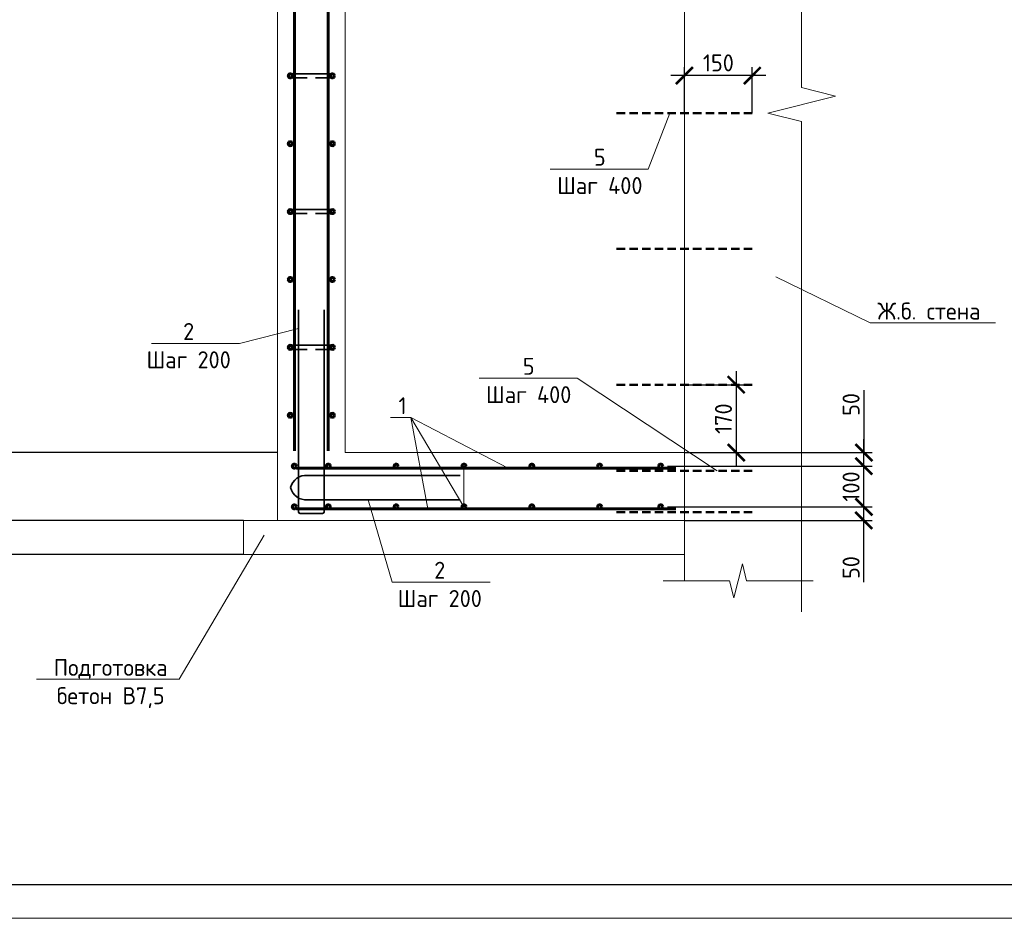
# Model space of a CAD drawing. Header units: millimetres. Extents: x 130535 to 1380046, y -52734 to 121434.
# Tile 59 of 64: x 749881 to 764394, y -7790 to 5448. Entities that reach past the tile are written whole.
import ezdxf
from ezdxf import colors
from ezdxf.entities.mleader import LeaderData, LeaderLine
from ezdxf.math import Vec2, Vec3

# ---------------------------------------------------------------- set-up
doc = ezdxf.new("R2010")
doc.units = ezdxf.units.MM
doc.linetypes.add('DASHED2', pattern=[0.375, 0.25, -0.125])
doc.layers.get('DEFPOINTS').update_dxf_attribs({"color": 1, "lineweight": 0})
for name, color, linetype, lineweight in [('Основная 0.35', 200, 'Continuous', 35), ('Основная 0.60', 142, 'Continuous', 60), ('РАЗМЕРЫ', 1, 'Continuous', 9), ('Символы 0.20', 1, 'Continuous', 20), ('Тонкая', 81, 'Continuous', 20), ('Тонкая 0.20', 30, 'Continuous', 20), ('ТОНКИЕ', 7, 'Continuous', 9)]:
    doc.layers.add(name, color=color, linetype=linetype, lineweight=lineweight)
doc.layers.add('ТОЛСТЫЕ_ОСНОВНЫЕ', color=6, linetype='Continuous')
doc.styles.add('GOST-2.304_Type-B', font='GOST Common.ttf')
doc.dimstyles.new('СПДС', dxfattribs={"dimscale": 100, "dimtxt": 2.5, "dimasz": 2.5, "dimexe": 1.25, "dimexo": 0, "dimtad": 1, "dimdec": 0, "dimtxsty": 'GOST-2.304_Type-B', "dimblk": 'ARCHTICK', "dimcen": 2.5, "dimdle": 2, "dimadec": 0, "dimazin": 2, "dimtfac": 0.75, "dimtdec": 0, "dimtmove": 1, "dimatfit": 3, "dimfxl": 1, "dimtolj": 1, "dimarcsym": 1})

# ---------------------------------------------------------------- blocks, each defined once
blk = doc.blocks.new('*U5')
at = {"layer": 'ТОЛСТЫЕ_ОСНОВНЫЕ', "color": 6}
blk.add_lwpolyline([(20, 5), (589, 5), (589, 415), (20, 415)], close=True, dxfattribs=at)
at = {"layer": 'ТОНКИЕ'}
blk.add_lwpolyline([(0, 0), (594, 0), (594, 420), (0, 420)], close=True, dxfattribs=at)
blk = doc.blocks.new('_None')
blk = doc.blocks.new('_ArchTick')
at = {"color": 0, "linetype": 'ByBlock', "const_width": 0.15}
blk.add_lwpolyline([(-0.5, -0.5), (0.5, 0.5)], dxfattribs=at)
blk = doc.blocks.new('*D523')
at = {"layer": 'DEFPOINTS', "color": 0, "linetype": 'Continuous', "lineweight": 0, "transparency": 16777216}
for p in [(759429, -1729), (762323, -1729), (759679, -1929)]:
    blk.add_point(p, dxfattribs=at)
at = {"layer": 'РАЗМЕРЫ', "color": 0, "linetype": 'Continuous', "lineweight": -2, "transparency": 16777216}
for p, q in [((762323, -2129), (762323, -1529)), ((759429, -1729), (762448, -1729)), ((759679, -1929), (762448, -1929)), ((762323, -2836), (762323, -1929))]:
    blk.add_line(p, q, dxfattribs=at)
at = {"layer": 'РАЗМЕРЫ', "color": 0, "linetype": 'Continuous', "lineweight": -2, "transparency": 16777216, "xscale": 250, "yscale": 250, "zscale": 250}
for p, rotation in [((762323, -1729), 90), ((762323, -1929), 270)]:
    blk.add_blockref('_ArchTick', p, dxfattribs=dict(at, rotation=rotation))
at = {"layer": 'РАЗМЕРЫ', "color": 0, "linetype": 'Continuous', "lineweight": 0, "transparency": 16777216, "insert": (762135, -2623), "char_height": 250, "attachment_point": 5, "rotation": 90, "style": 'GOST-2.304_Type-B'}
blk.add_mtext('\\A1;50', dxfattribs=at)
blk = doc.blocks.new('*D524')
at = {"layer": 'DEFPOINTS', "color": 0, "linetype": 'Continuous', "lineweight": 0, "transparency": 16777216}
for p in [(759429, -1129), (762323, -1129), (759429, -1729)]:
    blk.add_point(p, dxfattribs=at)
at = {"layer": 'РАЗМЕРЫ', "color": 0, "linetype": 'Continuous', "lineweight": -2, "transparency": 16777216}
for p, q in [((762323, -1929), (762323, -929)), ((759429, -1129), (762448, -1129)), ((759429, -1729), (762448, -1729))]:
    blk.add_line(p, q, dxfattribs=at)
at = {"layer": 'РАЗМЕРЫ', "color": 0, "linetype": 'Continuous', "lineweight": -2, "transparency": 16777216, "xscale": 250, "yscale": 250, "zscale": 250}
for p, rotation in [((762323, -1129), 90), ((762323, -1729), 270)]:
    blk.add_blockref('_ArchTick', p, dxfattribs=dict(at, rotation=rotation))
at = {"layer": 'РАЗМЕРЫ', "color": 0, "linetype": 'Continuous', "lineweight": 0, "transparency": 16777216, "insert": (762135, -1429), "char_height": 250, "attachment_point": 5, "rotation": 90, "style": 'GOST-2.304_Type-B'}
blk.add_mtext('\\A1;100', dxfattribs=at)
blk = doc.blocks.new('*D525')
at = {"layer": 'DEFPOINTS', "color": 0, "linetype": 'Continuous', "lineweight": 0, "transparency": 16777216}
for p in [(759679, -929), (762323, -929), (759429, -1129)]:
    blk.add_point(p, dxfattribs=at)
at = {"layer": 'РАЗМЕРЫ', "color": 0, "linetype": 'Continuous', "lineweight": -2, "transparency": 16777216}
for p, q in [((762323, -8), (762323, -929)), ((762323, -1329), (762323, -729)), ((759679, -929), (762448, -929)), ((759429, -1129), (762448, -1129))]:
    blk.add_line(p, q, dxfattribs=at)
at = {"layer": 'РАЗМЕРЫ', "color": 0, "linetype": 'Continuous', "lineweight": -2, "transparency": 16777216, "xscale": 250, "yscale": 250, "zscale": 250}
for p, rotation in [((762323, -929), 90), ((762323, -1129), 270)]:
    blk.add_blockref('_ArchTick', p, dxfattribs=dict(at, rotation=rotation))
at = {"layer": 'РАЗМЕРЫ', "color": 0, "linetype": 'Continuous', "lineweight": 0, "transparency": 16777216, "insert": (762135, -220), "char_height": 250, "attachment_point": 5, "rotation": 90, "style": 'GOST-2.304_Type-B'}
blk.add_mtext('\\A1;50', dxfattribs=at)
blk = doc.blocks.new('*D531')
at = {"layer": 'DEFPOINTS', "color": 0, "linetype": 'Continuous', "lineweight": 0, "transparency": 16777216}
for p in [(749310, -1929), (753179, -1929), (753179, -2429)]:
    blk.add_point(p, dxfattribs=at)
at = {"layer": 'РАЗМЕРЫ', "color": 0, "linetype": 'Continuous', "lineweight": -2, "transparency": 16777216}
for p, q in [((749310, -2629), (749310, -1729)), ((753179, -1929), (749185, -1929)), ((753179, -2429), (749185, -2429)), ((749310, -3756), (749310, -2429))]:
    blk.add_line(p, q, dxfattribs=at)
at = {"layer": 'РАЗМЕРЫ', "color": 0, "linetype": 'Continuous', "lineweight": -2, "transparency": 16777216, "xscale": 250, "yscale": 250, "zscale": 250}
for p, rotation in [((749310, -1929), 90), ((749310, -2429), 270)]:
    blk.add_blockref('_ArchTick', p, dxfattribs=dict(at, rotation=rotation))
at = {"layer": 'РАЗМЕРЫ', "color": 0, "linetype": 'Continuous', "lineweight": 0, "transparency": 16777216, "insert": (749122, -3481), "char_height": 250, "attachment_point": 5, "rotation": 90, "style": 'GOST-2.304_Type-B'}
blk.add_mtext('\\A1;100', dxfattribs=at)
blk = doc.blocks.new('*D532')
at = {"layer": 'DEFPOINTS', "color": 0, "linetype": 'Continuous', "lineweight": 0, "transparency": 16777216}
for p in [(749310, -929), (753679, -929), (753179, -1929)]:
    blk.add_point(p, dxfattribs=at)
at = {"layer": 'РАЗМЕРЫ', "color": 0, "linetype": 'Continuous', "lineweight": -2, "transparency": 16777216}
for p, q in [((749310, -2129), (749310, -729)), ((753679, -929), (749185, -929)), ((753179, -1929), (749185, -1929))]:
    blk.add_line(p, q, dxfattribs=at)
at = {"layer": 'РАЗМЕРЫ', "color": 0, "linetype": 'Continuous', "lineweight": -2, "transparency": 16777216, "xscale": 250, "yscale": 250, "zscale": 250}
for p, rotation in [((749310, -929), 90), ((749310, -1929), 270)]:
    blk.add_blockref('_ArchTick', p, dxfattribs=dict(at, rotation=rotation))
at = {"layer": 'РАЗМЕРЫ', "color": 0, "linetype": 'Continuous', "lineweight": 0, "transparency": 16777216, "insert": (749122, -1429), "char_height": 250, "attachment_point": 5, "rotation": 90, "style": 'GOST-2.304_Type-B'}
blk.add_mtext('\\A1;200', dxfattribs=at)
blk = doc.blocks.new('*D535')
at = {"layer": 'DEFPOINTS', "color": 0, "linetype": 'Continuous', "lineweight": 0, "transparency": 16777216}
for p in [(749310, 10571), (753679, 10571), (749561, -929)]:
    blk.add_point(p, dxfattribs=at)
at = {"layer": 'РАЗМЕРЫ', "color": 0, "linetype": 'Continuous', "lineweight": -2, "transparency": 16777216}
for p, q in [((749310, -1129), (749310, 10771)), ((753679, 10571), (749185, 10571)), ((749561, -929), (749185, -929))]:
    blk.add_line(p, q, dxfattribs=at)
at = {"layer": 'РАЗМЕРЫ', "color": 0, "linetype": 'Continuous', "lineweight": -2, "transparency": 16777216, "xscale": 250, "yscale": 250, "zscale": 250}
for p, rotation in [((749310, 10571), 90), ((749310, -929), 270)]:
    blk.add_blockref('_ArchTick', p, dxfattribs=dict(at, rotation=rotation))
at = {"layer": 'РАЗМЕРЫ', "color": 0, "linetype": 'Continuous', "lineweight": 0, "transparency": 16777216, "insert": (749122, 4821), "char_height": 250, "attachment_point": 5, "rotation": 90, "style": 'GOST-2.304_Type-B'}
blk.add_mtext('\\A1;2300', dxfattribs=at)
blk = doc.blocks.new('*D514')
at = {"layer": 'DEFPOINTS', "color": 0, "linetype": 'Continuous', "lineweight": 0, "transparency": 16777216}
for p in [(759679, 4625), (759679, 4071), (760679, 4071)]:
    blk.add_point(p, dxfattribs=at)
at = {"layer": 'РАЗМЕРЫ', "color": 0, "linetype": 'Continuous', "lineweight": -2, "transparency": 16777216}
for p, q in [((759679, 4071), (759679, 4750)), ((760679, 4071), (760679, 4750)), ((760879, 4625), (759479, 4625))]:
    blk.add_line(p, q, dxfattribs=at)
at = {"layer": 'РАЗМЕРЫ', "color": 0, "linetype": 'Continuous', "lineweight": -2, "transparency": 16777216, "xscale": 250, "yscale": 250, "zscale": 250, "rotation": 180}
blk.add_blockref('_ArchTick', (759679, 4625), dxfattribs=at)
at = {"layer": 'РАЗМЕРЫ', "color": 0, "linetype": 'Continuous', "lineweight": -2, "transparency": 16777216, "xscale": 250, "yscale": 250, "zscale": 250}
blk.add_blockref('_ArchTick', (760679, 4625), dxfattribs=at)
at = {"layer": 'РАЗМЕРЫ', "color": 0, "linetype": 'Continuous', "lineweight": 0, "transparency": 16777216, "insert": (760179, 4812), "char_height": 250, "attachment_point": 5, "style": 'GOST-2.304_Type-B'}
blk.add_mtext('\\A1;150', dxfattribs=at)
blk = doc.blocks.new('*D570')
at = {"layer": 'DEFPOINTS', "color": 0, "linetype": 'Continuous', "lineweight": 0, "transparency": 16777216}
for p in [(759679, 71), (759679, -929), (760442, -929)]:
    blk.add_point(p, dxfattribs=at)
at = {"layer": 'РАЗМЕРЫ', "color": 0, "linetype": 'Continuous', "lineweight": -2, "transparency": 16777216}
for p, q in [((760442, 271), (760442, -1129)), ((759679, 71), (760567, 71)), ((759679, -929), (760567, -929))]:
    blk.add_line(p, q, dxfattribs=at)
at = {"layer": 'РАЗМЕРЫ', "color": 0, "linetype": 'Continuous', "lineweight": -2, "transparency": 16777216, "xscale": 250, "yscale": 250, "zscale": 250}
for p, rotation in [((760442, 71), 90), ((760442, -929), 270)]:
    blk.add_blockref('_ArchTick', p, dxfattribs=dict(at, rotation=rotation))
at = {"layer": 'РАЗМЕРЫ', "color": 0, "linetype": 'Continuous', "lineweight": 0, "transparency": 16777216, "insert": (760254, -429), "char_height": 250, "attachment_point": 5, "rotation": 90, "style": 'GOST-2.304_Type-B'}
blk.add_mtext('\\A1;170', dxfattribs=at)

msp = doc.modelspace()

# ---------------------------------------------------------------- linework, layer by layer
at = {"linetype": 'DASHED2', "lineweight": 50, "ltscale": 500}
for p, q in [((760679.5, 4071.3), (758679.5, 4071.3)), ((760679.5, 2071.3), (758679.5, 2071.3)), ((760679.5, 71.3), (758679.5, 71.3)), ((760679.5, -1198.8), (758679.5, -1198.8)), ((760679.5, -1808.8), (758679.5, -1808.8))]:
    msp.add_line(p, q, dxfattribs=at)
at = {"linetype": 'ByBlock', "lineweight": 20, "ltscale": 0.5}
msp.add_lwpolyline([(761406.3, 11373.7), (761406.3, 4448.7), (761906.3, 4323.7), (760906.3, 4073.7), (761406.3, 3948.7), (761406.3, -3276.3)], dxfattribs=at)
at = {"layer": 'Основная 0.35'}
for p, q in [((753869.5, 4651.2), (754489.5, 4651.2)), ((753869.5, 4591.2), (754119.5, 4591.2)), ((754489.5, 4591.2), (754239.5, 4591.2)), ((753869.5, 2651.2), (754489.5, 2651.2)), ((753869.5, 2591.2), (754119.5, 2591.2)), ((754489.5, 2591.2), (754239.5, 2591.2)), ((753989.5, -1800.8), (753989.5, 1174.2)), ((754369.5, -1800.8), (754369.5, 1174.2)), ((753869.5, 651.2), (754489.5, 651.2)), ((753869.5, 591.2), (754119.5, 591.2)), ((754489.5, 591.2), (754239.5, 591.2)), ((756375.1, -1264.5), (754125.1, -1264.5)), ((756375.1, -1625.1), (754125.1, -1625.1)), ((754344.5, -1825.8), (754014.5, -1825.8))]:
    msp.add_line(p, q, dxfattribs=at)
for centre, radius, start, end in [((753869.5, 4621.2), 30, 90, 270), ((754489.5, 4621.2), 30, 270, 90), ((753869.5, 2621.2), 30, 90, 270), ((754489.5, 2621.2), 30, 270, 90), ((753869.5, 621.2), 30, 90, 270), ((754489.5, 621.2), 30, 270, 90), ((754102.5, -1496.5), 233.1, 84.44835, 167.41224), ((754102.5, -1393.1), 233.1, 192.58776, 275.55165), ((754014.5, -1800.8), 25, 180, 270), ((754344.5, -1800.8), 25, 270, 0)]:
    msp.add_arc(centre, radius, start, end, dxfattribs=at)
at = {"layer": 'Основная 0.60'}
for p, q in [((753929.5, -903.8), (753929.5, 10446.2)), ((754429.5, -903.8), (754429.5, 10446.2)), ((753963.3, -1158.8), (759554.5, -1158.8)), ((753963.3, -1758.8), (759554.5, -1758.8))]:
    msp.add_line(p, q, dxfattribs=at)
for centre in [(753869.5, 4621.2), (754489.5, 4621.2), (753869.5, 3621.2), (754489.5, 3621.2), (753869.5, 2621.2), (754489.5, 2621.2), (753869.5, 1621.2), (754489.5, 1621.2), (753869.5, 621.2), (754489.5, 621.2), (753869.5, -378.8), (754489.5, -378.8), (753929.5, -1128.8), (754429.5, -1128.8), (755429.5, -1128.8), (756429.5, -1128.8), (757429.5, -1128.8), (758429.5, -1128.8), (759329.5, -1128.8), (753929.5, -1728.8), (754429.5, -1728.8), (755429.5, -1728.8), (756429.5, -1728.8), (757429.5, -1728.8), (758429.5, -1728.8), (759329.5, -1728.8)]:
    msp.add_circle(centre, 30, dxfattribs=at)
at = {"layer": 'РАЗМЕРЫ', "linetype": 'Continuous', "lineweight": 0}
for q in [(755897.5, -1758.8), (757079.6, -1158.8)]:
    msp.add_line((755647.9, -412.9), q, dxfattribs=at)
at = {"layer": 'Символы 0.20'}
msp.add_line((753118.8, 679.9), (753018.8, 679.9), dxfattribs=at)
for points in [[(753989.5, 897.6), (753118.8, 679.9)], [(753018.8, 679.9), (751824.2, 679.9)]]:
    msp.add_lwpolyline(points, dxfattribs=at)
at = {"layer": 'Тонкая'}
msp.add_lwpolyline([(761575.1, -2817.4), (761425.1, -2817.4), (760595.6, -2817.4), (760533.1, -2567.4), (760408.1, -3067.4), (760345.6, -2817.4), (759516, -2817.4), (759366, -2817.4)], dxfattribs=at)
at = {"layer": 'Тонкая 0.20'}
for p, q in [((759679.5, 11123.7), (759679.5, -2817.4)), ((753679.5, 10571.2), (753679.5, -903.8)), ((754679.5, -903.8), (754679.5, 10571.2)), ((753679.5, 5235.8), (753679.5, -1928.8)), ((754679.5, -928.8), (754679.5, 5235.8)), ((759679.5, -928.8), (754679.5, -928.8)), ((759679.5, -1928.8), (759679.5, -928.8)), ((752179.5, -1928.8), (751679.5, -1928.8)), ((753179.5, -1928.8), (759679.5, -1928.8)), ((753179.5, -1928.8), (753179.5, -2428.8)), ((753179.5, -2428.8), (759679.5, -2428.8))]:
    msp.add_line(p, q, dxfattribs=at)

# ---------------------------------------------------------------- block references
at = {"xscale": 100, "yscale": 100, "zscale": 100}
msp.add_blockref('*U5', (743311.9, -7790.1), dxfattribs=at)

# ---------------------------------------------------------------- texts
at = {"layer": 'Символы 0.20', "insert": (752371.7, 979.9), "char_height": 250, "attachment_point": 2, "style": 'GOST-2.304_Type-B'}
msp.add_mtext('2\\PШаг 200', dxfattribs=at)

# ---------------------------------------------------------------- dimensions: what is measured, and where the dimension line sits
at = {"layer": 'РАЗМЕРЫ', "color": 3, "linetype": 'Continuous', "lineweight": 0}
for base, p1, p2, picture, middle in [((749309.7, 10571.2), (749560.6, -928.8), (753679.5, 10571.2), '*D535', (749122.2, 4821.2)), ((749309.7, -928.8), (753179.5, -1928.8), (753679.5, -928.8), '*D532', (749122.2, -1428.8))]:
    dim = msp.add_linear_dim(base=base, p1=p1, p2=p2, angle=90, dimstyle='СПДС', override={"dimlfac": 0.2}, dxfattribs=at)
    dim.commit()
    dim.dimension.update_dxf_attribs({"geometry": picture, "text_midpoint": middle})
at = {"layer": 'РАЗМЕРЫ', "linetype": 'Continuous', "lineweight": 0}
for base, p1, p2, angle, text, picture, middle in [((759679.5, 4624.9), (760679.5, 4071.3), (759679.5, 4071.3), 180, '150', '*D514', (760179.5, 4812.4)), ((760442, -928.8), (759679.5, 71.3), (759679.5, -928.8), 90, '170', '*D570', (760254.5, -428.7))]:
    dim = msp.add_linear_dim(base=base, p1=p1, p2=p2, angle=angle, text=text, dimstyle='СПДС', dxfattribs=at)
    dim.commit()
    dim.dimension.update_dxf_attribs({"geometry": picture, "text_midpoint": middle})
at = {"layer": 'РАЗМЕРЫ', "color": 3, "linetype": 'Continuous', "lineweight": 0}
for base, p1, p2, picture, middle in [((762322.6, -928.8), (759429.5, -1128.8), (759679.5, -928.8), '*D525', (762341.4, -220.3)), ((762322.6, -1728.8), (759679.5, -1928.8), (759429.5, -1728.8), '*D523', (762271, -2623.4))]:
    dim = msp.add_linear_dim(base=base, p1=p1, p2=p2, angle=90, text='50', dimstyle='СПДС', override={"dimlfac": 0.2}, dxfattribs=at)
    dim.commit()
    dim.dimension.update_dxf_attribs({"geometry": picture, "text_midpoint": middle, "dimtype": 160})
dim = msp.add_linear_dim(base=(762322.6, -1128.8), p1=(759429.5, -1728.8), p2=(759429.5, -1128.8), angle=90, text='100', dimstyle='СПДС', override={"dimlfac": 0.2}, dxfattribs=at)
dim.commit()
dim.dimension.update_dxf_attribs({"geometry": '*D524', "text_midpoint": (762135.1, -1428.8)})
dim = msp.add_linear_dim(base=(749309.7, -1928.8), p1=(753179.5, -2428.8), p2=(753179.5, -1928.8), angle=90, dimstyle='СПДС', override={"dimlfac": 0.2}, dxfattribs=at)
dim.commit()
dim.dimension.update_dxf_attribs({"geometry": '*D531', "text_midpoint": (749065.8, -3481.1), "dimtype": 160})

# ---------------------------------------------------------------- leaders
at = {"layer": 'Символы 0.20'}
ml = msp.add_multileader_mtext('Standard', dxfattribs=at)
ml.set_content('5\\PШаг 400', color=256, style='GOST-2.304_Type-B')
ml.set_leader_properties(color=256, linetype='ByLayer', lineweight=-1)
ml.set_arrow_properties(name='NONE')
ml.build(insert=Vec2(0, 0))
ml.multileader.update_dxf_attribs({"text_left_attachment_type": 6, "text_right_attachment_type": 6, "dogleg_length": 1, "arrow_head_size": 18, "scale": 20})
ctx = ml.context
ctx.base_point, ctx.scale, ctx.char_height, ctx.arrow_head_size, ctx.landing_gap_size, ctx.plane_origin = Vec3(757817.5, 3246.7), 20, 250, 18, 9, Vec3(759896.8, 3371.3)
ctx.left_attachment, ctx.right_attachment, ctx.text_align_type = 6, 6, 1
notes = []
notes.append((ctx, [(0, (1, 1, 0), (759146.1, 3246.7), (-1, 0), 100, [(0, [(759461.9, 4071.3)], 0, [])])]))
ctx.mtext.insert, ctx.mtext.alignment, ctx.mtext.flow_direction = Vec3(758431.8, 3546.7), 2, 5
ml = msp.add_multileader_mtext('Standard', dxfattribs=at)
ml.set_content('Ж.б. стена', color=256, style='GOST-2.304_Type-B')
ml.set_leader_properties(color=256, linetype='ByLayer', lineweight=-1)
ml.set_arrow_properties(name='NONE')
ml.build(insert=Vec2(0, 0))
ml.multileader.update_dxf_attribs({"text_left_attachment_type": 6, "text_right_attachment_type": 6, "dogleg_length": 1, "arrow_head_size": 18, "scale": 20})
ctx = ml.context
ctx.base_point, ctx.scale, ctx.char_height, ctx.arrow_head_size, ctx.landing_gap_size, ctx.plane_origin = Vec3(762514.3, 980.8), 20, 250, 18, 9, Vec3(762035.3, 673.1)
ctx.left_attachment, ctx.right_attachment = 6, 6
notes.append((ctx, [(0, (1, 1, 0), (762414.3, 980.8), (1, 0), 100, [(0, [(761024.6, 1658.5)], 0, [])])]))
ctx.mtext.insert, ctx.mtext.flow_direction = Vec3(762523.3, 1280.8), 5
ml = msp.add_multileader_mtext('Standard', dxfattribs=at)
ml.set_content('5\\PШаг 400', color=256, style='GOST-2.304_Type-B')
ml.set_leader_properties(color=256, linetype='ByLayer', lineweight=-1)
ml.set_arrow_properties(name='NONE')
ml.build(insert=Vec2(0, 0))
ml.multileader.update_dxf_attribs({"text_left_attachment_type": 6, "text_right_attachment_type": 6, "dogleg_length": 1, "arrow_head_size": 18, "scale": 20})
ctx = ml.context
ctx.base_point, ctx.scale, ctx.char_height, ctx.arrow_head_size, ctx.landing_gap_size, ctx.plane_origin = Vec3(756769.1, 166.5), 20, 250, 18, 9, Vec3(758848.4, 291.1)
ctx.left_attachment, ctx.right_attachment, ctx.text_align_type = 6, 6, 1
notes.append((ctx, [(0, (1, 1, 0), (758097.7, 166.5), (-1, 0), 100, [(0, [(760161.2, -1198.8)], 0, [])])]))
ctx.mtext.insert, ctx.mtext.alignment, ctx.mtext.flow_direction = Vec3(757383.4, 466.5), 2, 5
ml = msp.add_multileader_mtext('Standard', dxfattribs=at)
ml.set_content('1', color=256, style='GOST-2.304_Type-B')
ml.set_leader_properties(color=256, linetype='ByLayer', lineweight=-1)
ml.set_arrow_properties(name='NONE')
ml.build(insert=Vec2(0, 0))
ml.multileader.update_dxf_attribs({"text_left_attachment_type": 6, "text_right_attachment_type": 6, "dogleg_length": 1, "arrow_head_size": 18, "scale": 20})
ctx = ml.context
ctx.base_point, ctx.scale, ctx.char_height, ctx.arrow_head_size, ctx.landing_gap_size, ctx.plane_origin = Vec3(755454.9, -412.9), 20, 250, 18, 9, Vec3(756296.2, 3741.2)
ctx.left_attachment, ctx.right_attachment = 6, 6
notes.append((ctx, [(0, (1, 1, 0), (755647.9, -412.9), (-1, 0), 100, [(1, [(756429.5, -1128.8), (756429.5, -1728.8)], 0, [])])]))
ctx.mtext.insert, ctx.mtext.width, ctx.mtext.flow_direction = Vec3(755463.9, -112.9), 28.429, 5
ml = msp.add_multileader_mtext('Standard', dxfattribs=at)
ml.set_content('2\\PШаг 200', color=256, style='GOST-2.304_Type-B')
ml.set_leader_properties(color=256, linetype='ByLayer', lineweight=-1)
ml.set_arrow_properties(name='NONE')
ml.build(insert=Vec2(0, 0))
ml.multileader.update_dxf_attribs({"text_left_attachment_type": 6, "text_right_attachment_type": 6, "dogleg_length": 1, "arrow_head_size": 18, "scale": 20})
ctx = ml.context
ctx.base_point, ctx.scale, ctx.char_height, ctx.arrow_head_size, ctx.landing_gap_size, ctx.plane_origin = Vec3(755470.7, -2837.4), 20, 250, 18, 9, Vec3(761764, 1495.8)
ctx.left_attachment, ctx.right_attachment, ctx.text_align_type = 6, 6, 1
notes.append((ctx, [(1, (1, 1, 0), (755370.7, -2837.4), (1, 0), 100, [(0, [(755017.6, -1625.1)], 0, [])])]))
ctx.mtext.insert, ctx.mtext.alignment, ctx.mtext.flow_direction = Vec3(756072.5, -2537.4), 2, 5
ml = msp.add_multileader_mtext('Standard', dxfattribs=at)
ml.set_content('Подготовка\\Pбетон В7,5', color=256, style='GOST-2.304_Type-B')
ml.set_leader_properties(color=256, linetype='ByLayer', lineweight=-1)
ml.set_arrow_properties(name='NONE')
ml.build(insert=Vec2(0, 0))
ml.multileader.update_dxf_attribs({"text_left_attachment_type": 6, "text_right_attachment_type": 6, "dogleg_length": 1, "arrow_head_size": 18, "scale": 20})
ctx = ml.context
ctx.base_point, ctx.scale, ctx.char_height, ctx.arrow_head_size, ctx.landing_gap_size, ctx.plane_origin = Vec3(750313.8, -4269.3), 20, 250, 18, 9, Vec3(753470.6, -447.3)
ctx.left_attachment, ctx.right_attachment, ctx.text_align_type = 6, 6, 1
notes.append((ctx, [(1, (1, 1, 0), (752231.8, -4269.3), (-1, 0), 100, [(0, [(753484, -2146)], 0, [])])]))
ctx.mtext.insert, ctx.mtext.alignment, ctx.mtext.flow_direction = Vec3(751222.8, -3969.3), 2, 5
for ctx, leaders in notes:
    for number, flags, end, landing, length, lines in leaders:
        leader = LeaderData()
        leader.index, (leader.has_last_leader_line, leader.has_dogleg_vector, leader.attachment_direction) = number, flags
        leader.last_leader_point, leader.dogleg_vector, leader.dogleg_length = Vec3(end), Vec3(landing), length
        for number, points, colour, breaks in lines:
            line = LeaderLine()
            line.index, line.vertices, line.color, line.breaks = number, Vec3.list(points), colors.encode_raw_color(colour), breaks
            leader.lines.append(line)
        ctx.leaders.append(leader)

doc.saveas('drawing.dxf')
